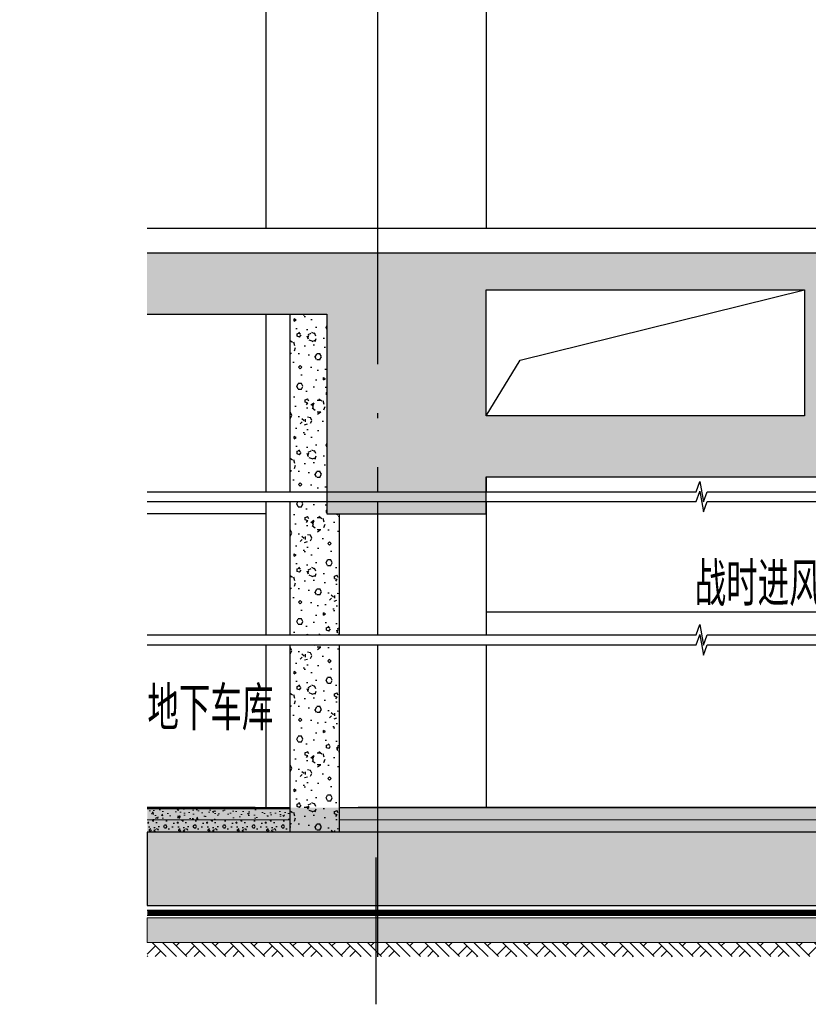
# Model space of a CAD drawing. Extents: x 1147314 to 1218578, y -272074 to -241968.
# Tile 40 of 47: x 1212295 to 1215514, y -269789 to -265769. Entities that reach past the tile are written whole.
import ezdxf

# ---------------------------------------------------------------- set-up
doc = ezdxf.new("R2010")
doc.units = 0
doc.header["$LTSCALE"] = 1000
doc.header["$MEASUREMENT"] = 0
doc.linetypes.add('230303生产综合楼-平面图_t8$0$DOTE', pattern=[2.42, 2, -0.2, 0.02, -0.2])
doc.linetypes.add('DASHED', pattern=[0.75, 0.5, -0.25])
for name, color, linetype in [('A-SECT-SURF', 6, 'Continuous'), ('A-看线', 115, 'Continuous'), ('AXIS', 3, 'Continuous'), ('DIM_SYMB', 3, 'Continuous'), ('DOTE', 1, 'Continuous'), ('FF-窗帘-JYZS', 8, 'Continuous'), ('PUB_HATCH', 8, 'Continuous'), ('PUB_TEXT', 7, 'Continuous'), ('SURFACE', 6, 'Continuous'), ('WALL', 255, 'Continuous'), ('立面填充线2 穿孔板', 8, 'Continuous')]:
    doc.layers.add(name, color=color, linetype=linetype)
doc.layers.add('墙身分层线', color=253, linetype='Continuous', lineweight=18)
doc.styles.add('_TCH_DIM', font='SIMPLEX', dxfattribs={"bigfont": 'GBCBIG'})

# ---------------------------------------------------------------- blocks, each defined once
blk = doc.blocks.new('ret')
at = {"layer": 'PUB_HATCH'}
h = blk.add_hatch(dxfattribs=at)
h.set_pattern_fill('钢筋混凝土', color=256, scale=20, style=0)
h.set_pattern_definition([(45, (-92807.355, 30848.63), (-35.355339, 35.355339), []), (50, (-92807.36, 30848.63), (143.452037, -12.550427), [15, -165]), (355, (-92807.36, 30848.63), (-27.750267, 150.438427), [12, -132]), (100.4514, (-92795.4, 30847.58), (115.701876, 137.887908), [12.748038, -140.228422]), (46.1842, (-92807.36, 30888.63), (213.44821, -33.103803), [22.5, -247.5]), (96.6356, (-92789.57, 30885.87), (186.93254, 194.823574), [19.122058, -210.3426]), (351.1842, (-92807.36, 30888.63), (186.93239, 194.82372), [18, -198]), (21, (-92787.36, 30878.63), (119.38141, -80.523778), [15, -165]), (326, (-92787.36, 30878.63), (48.663066, 145.030009), [12, -132]), (71.4514, (-92777.4, 30871.92), (168.044526, 64.5061), [12.748038, -140.228422]), (37.5, (-92807.355, 30848.63), (2.431971, 66.5787708), [0, -130.4, 0, -134, 0, -132.5]), (7.5, (-92807.355, 30848.63), (52.6139075, 78.8823424), [0, -76.4, 0, -127.4, 0, -50.5]), (327.5, (-92851.955, 30848.63), (106.7644872, -4.5109743), [0, -50, 0, -156, 0, -207]), (317.5, (-92871.955, 30848.63), (116.637234, 20.0209965), [0, -65, 0, -103.6, 0, -147])])
edge = h.paths.add_edge_path()
edge.add_line((1217799.2, -267385.9), (1214199.2, -267386))
edge.add_line((1214199.2, -267386), (1214199.2, -266871.9))
edge.add_line((1214199.2, -266871.9), (1215499.2, -266871.9))
edge.add_line((1215499.2, -266871.9), (1215499.2, -267385.9))
edge.add_line((1215499.2, -267385.9), (1215749.2, -267385.9))
edge.add_line((1215749.2, -267385.9), (1215749.2, -266721.9))
edge.add_line((1215749.2, -266721.9), (1214199.2, -266721.9))
edge.add_line((1214199.2, -266721.9), (1212814.7, -266721.7))
edge.add_line((1212814.7, -266721.7), (1212814.7, -266971.7))
edge.add_line((1212814.7, -266971.7), (1213549.2, -266971.9))
edge.add_line((1213549.2, -266971.9), (1213549.2, -267335.9))
edge.add_line((1213549.2, -267335.9), (1213549.2, -267785.9))
edge.add_line((1213549.2, -267785.9), (1214199.2, -267785.9))
edge.add_line((1214199.2, -267785.9), (1214199.2, -267635.9))
edge.add_line((1214199.2, -267635.9), (1217449.2, -267635.9))
edge.add_line((1217449.2, -267635.9), (1217449.2, -269085.9))
edge.add_line((1217449.2, -269085.9), (1212815.5, -269085.9))
edge.add_line((1212815.5, -269085.9), (1212815.5, -269385.9))
edge.add_line((1212815.5, -269385.9), (1217799.2, -269385.9))
edge.add_line((1217799.2, -269385.9), (1217799.2, -267385.9))
at = {"layer": 'WALL'}
blk.add_lwpolyline([(1212815.6, -269385.9), (1217799.2, -269385.9), (1217799.2, -267385.9), (1215749.2, -267386), (1215749.2, -266721.9), (1214199.2, -266721.9), (1212814.7, -266721.9)], dxfattribs=at)
blk.add_lwpolyline([(1214199.2, -266871.9), (1215499.2, -266871.9), (1215499.2, -267385.9), (1214199.2, -267385.9)], close=True, dxfattribs=at)

msp = doc.modelspace()

# ---------------------------------------------------------------- hatches: boundary and pattern name
at = {"layer": 'PUB_HATCH'}
h = msp.add_hatch(dxfattribs=at)
h.set_pattern_fill('加气混凝土', color=256, scale=20, style=0)
h.set_pattern_definition([(0, (-63748.46, -34608.33), (120, 240), [0, -240]), (0, (-63888.86, -34640.73), (120, 240), [0, -240]), (0, (-63810.86, -34643.13), (120, 240), [0, -240]), (0, (-63725.66, -34572.33), (120, 240), [0, -240]), (0, (-63825.26, -34655.13), (120, 240), [0, -240]), (0, (-63701.66, -34421.13), (120, 240), [0, -240]), (0, (-63774.86, -34440.33), (120, 240), [0, -240]), (0, (-63736.46, -34470.33), (120, 240), [0, -240]), (0, (-63932.06, -34475.13), (120, 240), [0, -240]), (0, (-63814.46, -34485.93), (120, 240), [0, -240]), (0, (-63860.06, -34547.13), (120, 240), [0, -240]), (0, (-63857.66, -34637.13), (120, 240), [0, -240]), (0, (-63767.66, -34646.73), (120, 240), [0, -240]), (0, (-63701.66, -34541.13), (120, 240), [0, -240]), (0, (-63926.06, -34578.33), (120, 240), [0, -240]), (0, (-63905.66, -34537.53), (120, 240), [0, -240]), (0, (-63812.06, -34554.33), (120, 240), [0, -240]), (0, (-63845.66, -34589.13), (120, 240), [0, -240]), (0, (-63864.86, -34509.93), (120, 240), [0, -240]), (0, (-63834.86, -34419.93), (120, 240), [0, -240]), (0, (-63916.46, -34628.73), (120, 240), [0, -240]), (0, (-63784.46, -34469.13), (120, 240), [0, -240]), (0, (-63896.06, -34465.53), (120, 240), [0, -240]), (0, (-63915.26, -34434.33), (120, 240), [0, -240]), (130.601294, (-63716.405, -34496.27), (-599.99999337, 720.00000315), [10.53662, -4414.8444]), (18.4349488, (-63733.548, -34491.7), (599.9999978, 239.9999982), [10.842096, -1507.05116]), (90, (-63733.55, -34501.98), (120, 240), [10.285714, -469.71426]), (161.565051, (-63723.262, -34505.413), (-600.000003, 239.9999821), [10.842096, -1507.05116]), (53.1301023, (-63723.26, -34505.413), (120.0000002, 239.9999999), [11.42857, -1188.5714]), (135, (-63714.12, -34627.7), (-120.0000145, 239.999984), [9.697464, -669.12504]), (45, (-63727.83, -34627.7), (119.999999, 239.999999), [9.697464, -669.12504]), (135, (-63720.98, -34634.56), (-120.0000145, 239.999984), [9.697464, -669.12504]), (45, (-63720.98, -34634.56), (119.999999, 239.999999), [9.697464, -669.12504]), (116.565051, (-63829.55, -34466.56), (-2e-05, 479.999987), [12.77753, -255.5506]), (180, (-63835.26, -34455.13), (-120, 240), [13.714286, -226.2857]), (63.434949, (-63854.7, -34466.56), (1e-06, 479.999998), [12.77753, -255.5506]), (116.565051, (-63848.98, -34477.98), (-2e-05, 479.999987), [12.77753, -255.5506]), (0, (-63848.98, -34477.98), (120, 240), [13.714286, -226.2857]), (63.434949, (-63835.26, -34477.98), (1e-06, 479.999998), [12.77753, -255.5506]), (107.102728, (-63739.262, -34547.699), (-359.999986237, 1200.000001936), [15.54454, -6513.161]), (143.972626, (-63743.833, -34532.842), (-2279.9999711, 1679.9999981), [15.54454, -3248.808]), (180, (-63756.4, -34523.7), (-120, 240), [14.857142, -225.14284]), (36.0273733, (-63783.833, -34532.842), (2279.99998315, 1679.9999819), [15.54454, -3248.808]), (71.565051, (-63788.405, -34546.556), (360.0000018, 1199.9999979), [14.456126, -1503.43712]), (107.102728, (-63783.833, -34561.413), (-359.999986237, 1200.000001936), [15.54454, -6513.161]), (143.972626, (-63771.262, -34570.556), (-2279.9999711, 1679.9999981), [15.54454, -3248.808]), (0, (-63771.26, -34570.56), (120, 240), [14.857142, -225.14284]), (36.0273733, (-63756.405, -34570.556), (2279.99998315, 1679.9999819), [15.54454, -3248.808]), (71.565051, (-63743.833, -34561.413), (360.0000018, 1199.9999979), [14.456126, -1503.43712]), (150.255118, (-63736.976, -34435.7), (-360.00000085, 239.999997), [9.21401, -1925.72784]), (90, (-63744.98, -34440.27), (120, 240), [9.142858, -470.8571]), (29.7448813, (-63744.976, -34440.27), (360.0000002, 239.9999989), [9.21401, -1925.72784]), (116.565051, (-63792.98, -34605.98), (-2e-05, 479.999987), [12.77753, -255.5506]), (168.690067, (-63798.69, -34594.556), (-1080.0000008, 239.99999398), [11.6549, -2435.8742]), (41.1859251, (-63819.262, -34600.27), (2999.99998182, 2639.99997692), [12.148738, -5090.3208]), (90, (-63819.26, -34611.7), (120, 240), [11.42857, -468.5714]), (138.814074, (-63810.119, -34619.699), (-2999.99994668, 2640.00001681), [12.148738, -5090.3208]), (16.6992442, (-63810.119, -34619.699), (3959.99997021, 1199.99998743), [11.93178, -4999.415]), (60.9453959, (-63798.69, -34616.27), (119.99999968, 239.99999788), [11.766434, -4930.1358]), (109.983106, (-63893.548, -34505.413), (-600.00000226, 1679.99999555), [13.3768, -5604.879]), (155.556045, (-63898.119, -34492.842), (-1560.00000595, 719.99998504), [13.809194, -5786.0526]), (24.4439547, (-63923.262, -34492.842), (1560.00000078, 719.99999654), [13.809194, -5786.0526]), (70.0168934, (-63927.833, -34505.413), (600.00000181, 1679.99999583), [13.3768, -5604.879]), (109.983106, (-63923.262, -34517.985), (-600.00000226, 1679.99999555), [13.3768, -5604.879]), (160.016893, (-63910.69, -34522.556), (-600.00000035, 239.99998907), [13.3768, -2795.751]), (19.9831065, (-63910.69, -34522.556), (599.9999967, 239.99999962), [13.3768, -2795.751]), (70.0168934, (-63898.119, -34517.985), (600.00000181, 1679.99999583), [13.3768, -5604.879]), (122.005383, (-63804.405, -34527.127), (-120.0000161, 239.99998775), [10.781693, -2253.3736]), (18.4349488, (-63820.405, -34521.413), (599.9999978, 239.9999982), [10.842096, -1507.05116]), (90, (-63820.4, -34531.7), (120, 240), [10.285714, -469.71426]), (161.565051, (-63810.12, -34535.127), (-600.000003, 239.9999821), [10.842096, -1507.05116]), (54.4623222, (-63810.119, -34535.127), (839.99999878, 1199.9999982), [9.83123, -4119.2846]), (116.565051, (-63874.12, -34585.41), (-2e-05, 479.999987), [12.77753, -255.5506]), (180, (-63879.83, -34573.98), (-120, 240), [12.57143, -227.42856]), (59.0362434, (-63899.262, -34585.413), (120.0000004, 239.99999884), [13.32789, -2785.5288]), (120.963756, (-63892.405, -34596.842), (-120.0000164, 239.99998898), [13.32789, -2785.5288]), (0, (-63892.4, -34596.84), (120, 240), [12.57143, -227.42856]), (63.434949, (-63879.83, -34596.84), (1e-06, 479.999998), [12.77753, -255.5506])])
h.paths.add_polyline_path([(1213399.2, -266971.9), (1213549.2, -266971.9), (1213549.2, -267785.9), (1213599.2, -267785.9), (1213599.2, -269085.9), (1213399.2, -269085.9)])
h = msp.add_hatch(dxfattribs=at)
h.set_pattern_fill('加气混凝土', color=256, scale=10, style=0)
h.set_pattern_definition([(0, (60789.39, -48479.96), (60, 120), [0, -120]), (0, (60719.19, -48496.16), (60, 120), [0, -120]), (0, (60758.19, -48497.36), (60, 120), [0, -120]), (0, (60800.79, -48461.96), (60, 120), [0, -120]), (0, (60750.99, -48503.36), (60, 120), [0, -120]), (0, (60812.79, -48386.36), (60, 120), [0, -120]), (0, (60776.19, -48395.96), (60, 120), [0, -120]), (0, (60795.39, -48410.96), (60, 120), [0, -120]), (0, (60697.59, -48413.36), (60, 120), [0, -120]), (0, (60756.39, -48418.76), (60, 120), [0, -120]), (0, (60733.59, -48449.36), (60, 120), [0, -120]), (0, (60734.79, -48494.36), (60, 120), [0, -120]), (0, (60779.79, -48499.16), (60, 120), [0, -120]), (0, (60812.79, -48446.36), (60, 120), [0, -120]), (0, (60700.59, -48464.96), (60, 120), [0, -120]), (0, (60710.79, -48444.56), (60, 120), [0, -120]), (0, (60757.59, -48452.96), (60, 120), [0, -120]), (0, (60740.79, -48470.36), (60, 120), [0, -120]), (0, (60731.19, -48430.76), (60, 120), [0, -120]), (0, (60746.19, -48385.76), (60, 120), [0, -120]), (0, (60705.39, -48490.16), (60, 120), [0, -120]), (0, (60771.39, -48410.36), (60, 120), [0, -120]), (0, (60715.59, -48408.56), (60, 120), [0, -120]), (0, (60705.99, -48392.96), (60, 120), [0, -120]), (130.601294, (60805.4165, -48423.9296), (-299.999996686, 360.000001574), [5.268311, -2207.4222]), (18.4349488, (60796.845, -48421.644), (299.9999989, 119.9999991), [5.421048, -753.52558]), (90, (60796.845, -48426.787), (60, 120), [5.142857, -234.85713]), (161.565051, (60801.988, -48428.501), (-300.0000015, 119.99999105), [5.421048, -753.52558]), (53.1301023, (60801.988, -48428.5), (60.0000001, 119.99999994), [5.714286, -594.2857]), (135, (60806.56, -48489.644), (-60.0000073, 119.9999919), [4.848732, -334.56252]), (45, (60799.702, -48489.644), (59.9999996, 119.9999995), [4.848732, -334.56252]), (135, (60803.13, -48493.072), (-60.0000073, 119.9999919), [4.848732, -334.56252]), (45, (60803.13, -48493.072), (59.9999996, 119.9999995), [4.848732, -334.56252]), (116.565051, (60748.85, -48409.07), (-1e-05, 239.999993), [6.388765, -127.7753]), (180, (60745.99, -48403.36), (-60, 120), [6.857143, -113.14285]), (63.434949, (60736.27, -48409.07), (5e-07, 239.999999), [6.388765, -127.7753]), (116.565051, (60739.13, -48414.79), (-1e-05, 239.999993), [6.388765, -127.7753]), (0, (60739.13, -48414.79), (60, 120), [6.857143, -113.14285]), (63.434949, (60745.99, -48414.79), (5e-07, 239.999999), [6.388765, -127.7753]), (107.102728, (60793.988, -48449.644), (-179.999993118, 600.000000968), [7.772269, -3256.5805]), (143.972626, (60791.702, -48442.215), (-1139.99998555, 839.99999905), [7.772269, -1624.404]), (180, (60785.42, -48437.64), (-60, 120), [7.428571, -112.57142]), (36.0273733, (60771.702, -48442.215), (1139.999991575, 839.999990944), [7.772269, -1624.404]), (71.5650511, (60769.416, -48449.072), (180.00000092, 599.99999897), [7.228063, -751.71856]), (107.102728, (60771.702, -48456.501), (-179.999993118, 600.000000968), [7.772269, -3256.5805]), (143.972626, (60777.988, -48461.0725), (-1139.99998555, 839.99999905), [7.772269, -1624.404]), (0, (60777.99, -48461.07), (60, 120), [7.428571, -112.57142]), (36.0273733, (60785.4165, -48461.0725), (1139.999991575, 839.999990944), [7.772269, -1624.404]), (71.5650511, (60791.702, -48456.501), (180.00000092, 599.99999897), [7.228063, -751.71856]), (150.255118, (60795.131, -48393.644), (-180.00000043, 119.99999851), [4.607004, -962.86392]), (90, (60791.13, -48395.93), (60, 120), [4.571429, -235.42855]), (29.7448813, (60791.131, -48395.93), (180.0000001, 119.99999944), [4.607004, -962.86392]), (116.565051, (60767.13, -48478.79), (-1e-05, 239.999993), [6.388765, -127.7753]), (168.690067, (60764.274, -48473.072), (-540.0000004, 119.99999699), [5.827451, -1217.9371]), (41.1859251, (60753.988, -48475.9296), (1499.999990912, 1319.999988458), [6.074369, -2545.1604]), (90, (60753.99, -48481.644), (60, 120), [5.714286, -234.2857]), (138.814074, (60758.5594, -48485.644), (-1499.999973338, 1320.000008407), [6.074369, -2545.1604]), (16.6992442, (60758.5594, -48485.644), (1979.999985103, 599.999993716), [5.96589, -2499.7075]), (60.9453959, (60764.2736, -48483.9296), (59.99999984, 119.999998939), [5.883217, -2465.0679]), (109.983106, (60716.845, -48428.501), (-300.00000113, 839.999997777), [6.6884, -2802.4395]), (155.556045, (60714.5594, -48422.2153), (-780.000002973, 359.99999252), [6.904597, -2893.0263]), (24.4439547, (60701.988, -48422.2153), (780.00000039, 359.999998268), [6.904597, -2893.0263]), (70.0168934, (60699.702, -48428.501), (300.000000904, 839.999997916), [6.6884, -2802.4395]), (109.983106, (60701.988, -48434.787), (-300.00000113, 839.999997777), [6.6884, -2802.4395]), (160.016893, (60708.274, -48437.072), (-300.00000018, 119.99999453), [6.6884, -1397.8755]), (19.9831065, (60708.274, -48437.072), (299.99999835, 119.99999981), [6.6884, -1397.8755]), (70.0168934, (60714.5594, -48434.787), (300.000000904, 839.999997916), [6.6884, -2802.4395]), (122.005383, (60761.416, -48439.358), (-60.00000805, 119.99999387), [5.390846, -1126.6868]), (18.4349488, (60753.416, -48436.501), (299.9999989, 119.9999991), [5.421048, -753.52558]), (90, (60753.416, -48441.644), (60, 120), [5.142857, -234.85713]), (161.565051, (60758.56, -48443.358), (-300.0000015, 119.99999105), [5.421048, -753.52558]), (54.4623222, (60758.5594, -48443.358), (419.99999939, 599.9999991), [4.915614, -2059.6423]), (116.565051, (60726.56, -48468.5), (-1e-05, 239.999993), [6.388765, -127.7753]), (180, (60723.7, -48462.79), (-60, 120), [6.285714, -113.71428]), (59.0362434, (60713.988, -48468.501), (60.000000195, 119.99999942), [6.663946, -1392.7644]), (120.963756, (60717.416, -48474.215), (-60.0000082, 119.99999449), [6.663946, -1392.7644]), (0, (60717.42, -48474.22), (60, 120), [6.285714, -113.71428]), (63.434949, (60723.7, -48474.22), (5e-07, 239.999999), [6.388765, -127.7753])])
h.paths.add_polyline_path([(1212815.4, -269035.9), (1212815.4, -269085.9), (1217849.2, -269085.9), (1217849.2, -269035.9)])
h = msp.add_hatch(dxfattribs=at)
h.set_pattern_fill('加气混凝土', color=256, scale=10, style=0)
h.set_pattern_definition([(0, (58716.46, -49173.93), (60, 120), [0, -120]), (0, (58646.26, -49190.13), (60, 120), [0, -120]), (0, (58685.26, -49191.33), (60, 120), [0, -120]), (0, (58727.86, -49155.93), (60, 120), [0, -120]), (0, (58678.06, -49197.33), (60, 120), [0, -120]), (0, (58739.86, -49080.33), (60, 120), [0, -120]), (0, (58703.26, -49089.93), (60, 120), [0, -120]), (0, (58722.46, -49104.93), (60, 120), [0, -120]), (0, (58624.66, -49107.33), (60, 120), [0, -120]), (0, (58683.46, -49112.73), (60, 120), [0, -120]), (0, (58660.66, -49143.33), (60, 120), [0, -120]), (0, (58661.86, -49188.33), (60, 120), [0, -120]), (0, (58706.86, -49193.13), (60, 120), [0, -120]), (0, (58739.86, -49140.33), (60, 120), [0, -120]), (0, (58627.66, -49158.93), (60, 120), [0, -120]), (0, (58637.86, -49138.53), (60, 120), [0, -120]), (0, (58684.66, -49146.93), (60, 120), [0, -120]), (0, (58667.86, -49164.33), (60, 120), [0, -120]), (0, (58658.26, -49124.73), (60, 120), [0, -120]), (0, (58673.26, -49079.73), (60, 120), [0, -120]), (0, (58632.46, -49184.13), (60, 120), [0, -120]), (0, (58698.46, -49104.33), (60, 120), [0, -120]), (0, (58642.66, -49102.53), (60, 120), [0, -120]), (0, (58633.06, -49086.93), (60, 120), [0, -120]), (130.601294, (58732.4915, -49117.8974), (-299.999996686, 360.000001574), [5.268311, -2207.4222]), (18.4349488, (58723.92, -49115.612), (299.9999989, 119.9999991), [5.421048, -753.52558]), (90, (58723.92, -49120.755), (60, 120), [5.142857, -234.85713]), (161.565051, (58729.063, -49122.469), (-300.0000015, 119.99999105), [5.421048, -753.52558]), (53.1301023, (58729.063, -49122.47), (60.0000001, 119.99999994), [5.714286, -594.2857]), (135, (58733.634, -49183.61), (-60.0000073, 119.9999919), [4.848732, -334.56252]), (45, (58726.777, -49183.61), (59.9999996, 119.9999995), [4.848732, -334.56252]), (135, (58730.206, -49187.04), (-60.0000073, 119.9999919), [4.848732, -334.56252]), (45, (58730.206, -49187.04), (59.9999996, 119.9999995), [4.848732, -334.56252]), (116.565051, (58675.92, -49103.04), (-1e-05, 239.999993), [6.388765, -127.7753]), (180, (58673.06, -49097.33), (-60, 120), [6.857143, -113.14285]), (63.434949, (58663.35, -49103.04), (5e-07, 239.999999), [6.388765, -127.7753]), (116.565051, (58666.21, -49108.75), (-1e-05, 239.999993), [6.388765, -127.7753]), (0, (58666.2, -49108.75), (60, 120), [6.857143, -113.14285]), (63.434949, (58673.06, -49108.75), (5e-07, 239.999999), [6.388765, -127.7753]), (107.102728, (58721.063, -49143.6117), (-179.999993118, 600.000000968), [7.772269, -3256.5805]), (143.972626, (58718.777, -49136.183), (-1139.99998555, 839.99999905), [7.772269, -1624.404]), (180, (58712.49, -49131.61), (-60, 120), [7.428571, -112.57142]), (36.0273733, (58698.777, -49136.183), (1139.999991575, 839.999990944), [7.772269, -1624.404]), (71.5650511, (58696.492, -49143.04), (180.00000092, 599.99999897), [7.228063, -751.71856]), (107.102728, (58698.7773, -49150.469), (-179.999993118, 600.000000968), [7.772269, -3256.5805]), (143.972626, (58705.063, -49155.04), (-1139.99998555, 839.99999905), [7.772269, -1624.404]), (0, (58705.06, -49155.04), (60, 120), [7.428571, -112.57142]), (36.0273733, (58712.4915, -49155.04), (1139.999991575, 839.999990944), [7.772269, -1624.404]), (71.5650511, (58718.777, -49150.469), (180.00000092, 599.99999897), [7.228063, -751.71856]), (150.255118, (58722.206, -49087.612), (-180.00000043, 119.99999851), [4.607004, -962.86392]), (90, (58718.206, -49089.9), (60, 120), [4.571429, -235.42855]), (29.7448813, (58718.206, -49089.897), (180.0000001, 119.99999944), [4.607004, -962.86392]), (116.565051, (58694.21, -49172.75), (-1e-05, 239.999993), [6.388765, -127.7753]), (168.690067, (58691.349, -49167.04), (-540.0000004, 119.99999699), [5.827451, -1217.9371]), (41.1859251, (58681.063, -49169.8974), (1499.999990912, 1319.999988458), [6.074369, -2545.1604]), (90, (58681.06, -49175.61), (60, 120), [5.714286, -234.2857]), (138.814074, (58685.6344, -49179.612), (-1499.999973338, 1320.000008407), [6.074369, -2545.1604]), (16.6992442, (58685.6344, -49179.612), (1979.999985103, 599.999993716), [5.96589, -2499.7075]), (60.9453959, (58691.3487, -49177.8974), (59.99999984, 119.999998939), [5.883217, -2465.0679]), (109.983106, (58643.92, -49122.469), (-300.00000113, 839.999997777), [6.6884, -2802.4395]), (155.556045, (58641.6344, -49116.183), (-780.000002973, 359.99999252), [6.904597, -2893.0263]), (24.4439547, (58629.063, -49116.183), (780.00000039, 359.999998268), [6.904597, -2893.0263]), (70.0168934, (58626.7773, -49122.469), (300.000000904, 839.999997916), [6.6884, -2802.4395]), (109.983106, (58629.063, -49128.7546), (-300.00000113, 839.999997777), [6.6884, -2802.4395]), (160.016893, (58635.349, -49131.04), (-300.00000018, 119.99999453), [6.6884, -1397.8755]), (19.9831065, (58635.349, -49131.04), (299.99999835, 119.99999981), [6.6884, -1397.8755]), (70.0168934, (58641.6344, -49128.7546), (300.000000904, 839.999997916), [6.6884, -2802.4395]), (122.005383, (58688.492, -49133.326), (-60.00000805, 119.99999387), [5.390846, -1126.6868]), (18.4349488, (58680.492, -49130.469), (299.9999989, 119.9999991), [5.421048, -753.52558]), (90, (58680.49, -49135.61), (60, 120), [5.142857, -234.85713]), (161.565051, (58685.634, -49137.326), (-300.0000015, 119.99999105), [5.421048, -753.52558]), (54.4623222, (58685.6344, -49137.326), (419.99999939, 599.9999991), [4.915614, -2059.6423]), (116.565051, (58653.63, -49162.47), (-1e-05, 239.999993), [6.388765, -127.7753]), (180, (58650.78, -49156.75), (-60, 120), [6.285714, -113.71428]), (59.0362434, (58641.063, -49162.469), (60.000000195, 119.99999942), [6.663946, -1392.7644]), (120.963756, (58644.492, -49168.183), (-60.0000082, 119.99999449), [6.663946, -1392.7644]), (0, (58644.49, -49168.18), (60, 120), [6.285714, -113.71428]), (63.434949, (58650.78, -49168.18), (5e-07, 239.999999), [6.388765, -127.7753])])
h.paths.add_polyline_path([(1212815.4, -269035.9), (1212815.4, -269085.9), (1213399.2, -269085.9), (1213399.2, -269035.9)])
h = msp.add_hatch(dxfattribs=at)
h.set_pattern_fill('混凝土', color=256, scale=15, style=0)
h.set_pattern_definition([(50, (-57243.73, 2000), (107.5890274, -9.41282), [11.25, -123.75]), (355, (-57243.73, 2000), (-20.8127, 112.82882), [9, -99]), (100.4514, (-57234.76, 1999.22), (86.776407, 103.415931), [9.5610285, -105.171317]), (46.1842, (-57243.73, 2030), (160.086157, -24.827852), [16.875, -185.625]), (96.6356, (-57230.39, 2027.93), (140.199406, 146.11768), [14.341543, -157.75695]), (351.1842, (-57243.73, 2030), (140.199292, 146.11779), [13.5, -148.5]), (21, (-57228.73, 2022.5), (89.536058, -60.3928336), [11.25, -123.75]), (326, (-57228.73, 2022.5), (36.4973, 108.772507), [9, -99]), (71.4514, (-57221.27, 2017.47), (126.033394, 48.3795745), [9.5610285, -105.171317]), (37.5, (-57243.73, 2000), (1.8239783, 49.9340781), [0, -97.8, 0, -100.5, 0, -99.375]), (7.5, (-57243.73, 2000), (39.4604306, 59.1617568), [0, -57.3, 0, -95.55, 0, -37.875]), (327.5, (-57277.18, 2000), (80.0733654, -3.3832308), [0, -37.5, 0, -117, 0, -155.25]), (317.5, (-57292.18, 2000), (87.4779254, 15.0157473), [0, -48.75, 0, -77.7, 0, -110.25])])
h.paths.add_polyline_path([(1212815.6, -269435.9), (1218179.2, -269435.9), (1218179.2, -269535.9), (1212815.6, -269535.9)])
at = {"layer": '墙身分层线'}
h = msp.add_hatch(dxfattribs=at)
h.set_pattern_fill('混凝土', color=256, scale=10)
h.set_pattern_definition([(50, (60753.99, -48443.36), (71.7260183, -6.2752135), [7.5, -82.5]), (355, (60753.99, -48443.36), (-13.8751334, 75.2192134), [6, -66]), (100.4514, (60759.965, -48443.88), (57.850938, 68.9439542), [6.374019, -70.114211]), (46.1842, (60753.99, -48423.36), (106.724105, -16.5519014), [11.25, -123.75]), (96.6356, (60762.88, -48424.74), (93.466271, 97.411787), [9.561029, -105.1713]), (351.1842, (60753.99, -48423.36), (93.466195, 97.41186), [9, -99]), (21, (60763.99, -48428.36), (59.6907052, -40.261889), [7.5, -82.5]), (326, (60763.99, -48428.36), (24.331533, 72.5150045), [6, -66]), (71.4514, (60768.96, -48431.71), (84.022263, 32.2530497), [6.374019, -70.114211]), (37.5, (60753.988, -48443.358), (1.21598553, 33.2893854), [0, -65.2, 0, -67, 0, -66.25]), (7.5, (60753.988, -48443.358), (26.3069537, 39.4411712), [0, -38.2, 0, -63.7, 0, -25.25]), (327.5, (60731.688, -48443.358), (53.3822436, -2.2554872), [0, -25, 0, -78, 0, -103.5]), (317.5, (60721.69, -48443.36), (58.318617, 10.0104982), [0, -32.5, 0, -51.8, 0, -73.5])])
h.paths.add_polyline_path([(1212815.4, -268985.9), (1212815.4, -269035.9), (1217849.2, -269035.9), (1217849.2, -268985.9)])
h = msp.add_hatch(dxfattribs=at)
h.set_pattern_fill('混凝土', color=256, scale=10)
h.set_pattern_definition([(50, (58681.063, -49187.326), (71.7260183, -6.2752135), [7.5, -82.5]), (355, (58681.06, -49187.326), (-13.8751334, 75.2192134), [6, -66]), (100.4514, (58687.04, -49187.85), (57.850938, 68.9439542), [6.374019, -70.114211]), (46.1842, (58681.06, -49167.33), (106.724105, -16.5519014), [11.25, -123.75]), (96.6356, (58689.96, -49168.71), (93.466271, 97.411787), [9.561029, -105.1713]), (351.1842, (58681.06, -49167.33), (93.466195, 97.41186), [9, -99]), (21, (58691.063, -49172.326), (59.6907052, -40.261889), [7.5, -82.5]), (326, (58691.06, -49172.326), (24.331533, 72.5150045), [6, -66]), (71.4514, (58696.04, -49175.68), (84.022263, 32.2530497), [6.374019, -70.114211]), (37.5, (58681.063, -49187.326), (1.21598553, 33.2893854), [0, -65.2, 0, -67, 0, -66.25]), (7.5, (58681.063, -49187.326), (26.3069537, 39.4411712), [0, -38.2, 0, -63.7, 0, -25.25]), (327.5, (58658.763, -49187.326), (53.3822436, -2.2554872), [0, -25, 0, -78, 0, -103.5]), (317.5, (58648.763, -49187.326), (58.318617, 10.0104982), [0, -32.5, 0, -51.8, 0, -73.5])])
h.paths.add_polyline_path([(1212815.4, -268990.9), (1212815.4, -269035.9), (1213399.2, -269035.9), (1213399.2, -268990.9)])
at = {"layer": '立面填充线2 穿孔板'}
h = msp.add_hatch(dxfattribs=at)
h.set_pattern_fill('夯实土壤', color=256, scale=20, style=0)
h.set_pattern_definition([(135, (1213330.77, -269947.35), (79.4788, 79.4788), []), (135, (1213288.77, -269947.35), (79.4788, 79.4788), []), (135, (1213246.77, -269947.35), (79.4788, 79.4788), []), (45, (1213330.77, -269947.35), (79.4788, -79.4788), [53, -59.4]), (45, (1213309.77, -269926.35), (79.4788, -79.4788), [53, -59.4]), (45, (1213288.77, -269905.35), (79.4788, -79.4788), [53, -59.4])])
h.paths.add_polyline_path([(1212815.6, -269535.9), (1212815.6, -269593.7), (1218179.2, -269593.9), (1218179.2, -269536)])

# ---------------------------------------------------------------- linework, layer by layer
at = {"layer": 'A-SECT-SURF'}
for p, q in [((1214288.1, -266621.9), (1212814.7, -266621.9)), ((1215549.2, -266621.9), (1212814.7, -266621.9)), ((1212815.6, -268985.9), (1213399.2, -268985.9)), ((1213599.2, -268985.9), (1217449.2, -268985.9))]:
    msp.add_line(p, q, dxfattribs=at)
msp.add_lwpolyline([(1213599.2, -268985.9), (1217449.2, -268985.9)], dxfattribs=at)
at = {"layer": 'A-看线'}
for p, q in [((1213299.2, -267785.9), (1212815, -267785.9)), ((1214199.2, -268185.9), (1217099.2, -268185.9))]:
    msp.add_line(p, q, dxfattribs=at)
for points in [[(1213299.2, -262951.9), (1213299.2, -266621.9)], [(1214199.2, -262951.9), (1214199.2, -266621.9)], [(1213299.2, -266971.9), (1213299.2, -268985.9)], [(1214199.2, -267635.9), (1214199.2, -268985.9)]]:
    msp.add_lwpolyline(points, dxfattribs=at)
msp.add_lwpolyline([(1213399.2, -266971.9), (1213549.2, -266971.9), (1213549.2, -267785.9), (1213599.2, -267785.9), (1213599.2, -269085.9), (1213399.2, -269085.9)], close=True, dxfattribs=at)
at = {"layer": 'AXIS'}
msp.add_line((1213749.2, -269189.9), (1213749.2, -269788.6), dxfattribs=at)
at = {"layer": 'DOTE', "linetype": '230303生产综合楼-平面图_t8$0$DOTE'}
for points in [[(1213757.4, -269595.3), (1213749.2, -245535.4)], [(1218577.7, -266621.7), (1212814.7, -266621.9)], [(1217559.7, -266621.9), (1212814.7, -266621.9)], [(1218096.4, -268985.9), (1212815.6, -268985.9)]]:
    msp.add_lwpolyline(points, dxfattribs=at)
at = {"layer": 'SURFACE', "linetype": 'DASHED', "ltscale": 0.1, "const_width": 20}
msp.add_lwpolyline([(1217799, -269415.9), (1212815.5, -269415.9)], dxfattribs=at)
at = {"layer": 'WALL'}
for points in [[(1214199.2, -267385.9), (1214337.7, -267159.8), (1215499.2, -266871.9)], [(1217819.2, -269405.9), (1212815.5, -269405.9)]]:
    msp.add_lwpolyline(points, dxfattribs=at)
at = {"layer": '墙身分层线'}
for p, q in [((1212815.6, -268990.9), (1213399.2, -268990.9)), ((1212815.6, -269035.9), (1213399.2, -269035.9)), ((1217449.2, -269035.9), (1213599.2, -269035.9))]:
    msp.add_line(p, q, dxfattribs=at)
for points in [[(1217839.2, -269425.9), (1212815.5, -269425.9)], [(1217889.2, -269435.9), (1212815.5, -269435.9)]]:
    msp.add_lwpolyline(points, dxfattribs=at)
msp.add_lwpolyline([(1212815.6, -269435.9), (1218179.2, -269435.9), (1218179.2, -269535.9), (1212815.6, -269535.9)], close=True, dxfattribs=at)

# ---------------------------------------------------------------- texts
at = {"layer": 'PUB_TEXT', "style": '_TCH_DIM'}
for s, p in [('战时进风机房', (1215050, -268163.3)), ('地下车库', (1212815.8, -268670.1))]:
    msp.add_text(s, height=178.72, dxfattribs=at).set_placement(p)

# ---------------------------------------------------------------- next in the draw order: wipeouts: each hides what was drawn before it
for points in [[(1212294.6, -267696.3), (1217799.2, -267696.1), (1217799.2, -267736.1), (1212294.6, -267736.3)], [(1212294.6, -268281), (1217799.2, -268280.8), (1217799.2, -268320.8), (1212294.6, -268321)]]:
    msp.add_wipeout(points).dxf.layer = 'DIM_SYMB'

# ---------------------------------------------------------------- next in the draw order: linework, layer by layer
at = {"layer": 'DIM_SYMB'}
for points in [[(1212815, -267696.3), (1215056.4, -267696.1), (1215071.6, -267654.1), (1215086.4, -267738.1), (1215101.4, -267696.1), (1217799.2, -267696.1)], [(1212815, -267736.3), (1215056.4, -267736.1), (1215071.6, -267694.1), (1215086.4, -267778.1), (1215101.4, -267736.1), (1217799.2, -267736.1)], [(1212815.2, -268281), (1215056.4, -268280.8), (1215071.6, -268238.8), (1215086.4, -268322.8), (1215101.4, -268280.8), (1217799.2, -268280.8)], [(1212815.2, -268321), (1215056.4, -268320.8), (1215071.6, -268278.8), (1215086.4, -268362.8), (1215101.4, -268320.8), (1217799.2, -268320.8)]]:
    msp.add_lwpolyline(points, dxfattribs=at)
at = {"layer": 'WALL'}
msp.add_lwpolyline([(1212814.8, -266971.9), (1213549.2, -266971.9), (1213549.2, -267635.9), (1213549.2, -267785.9), (1214199.2, -267785.9), (1214199.2, -267635.9), (1217449.2, -267635.9), (1217449.2, -269085.9), (1212815.5, -269085.7), (1212815.5, -269385.7), (1217799.2, -269385.9), (1217799.2, -267385.9)], dxfattribs=at)

# ---------------------------------------------------------------- next in the draw order: block references
at = {"layer": 'FF-窗帘-JYZS'}
msp.add_blockref('ret', (0, 0), dxfattribs=at)

doc.saveas('drawing.dxf')
